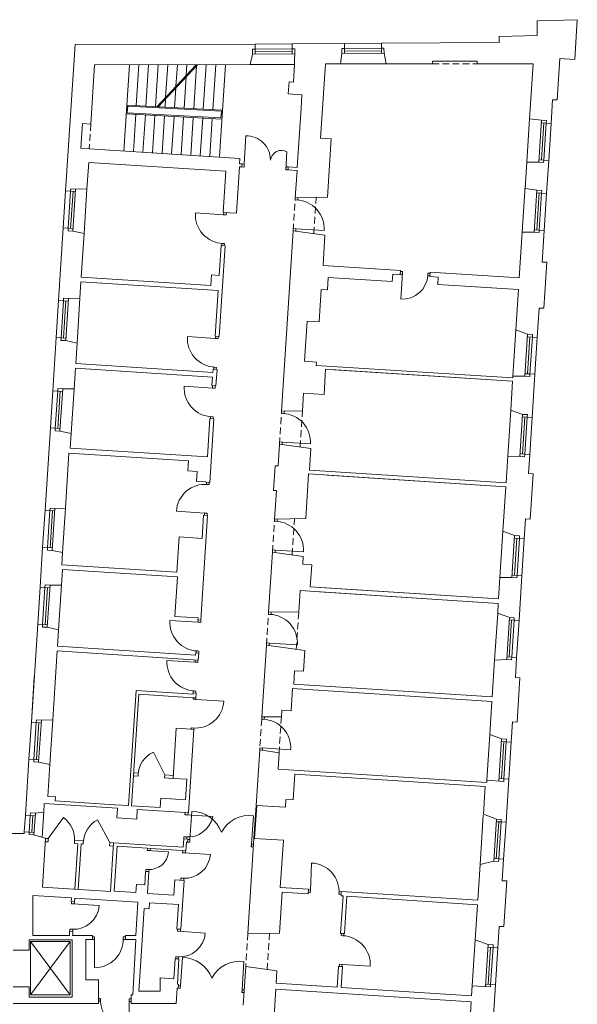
# Model space of a CAD drawing. Header units: centimetres. Extents: x 695802 to 711011, y 25963 to 44188.
# Tile 104 of 157: x 710788 to 710872, y 36090 to 36239. Entities that reach past the tile are written whole.
import ezdxf

# ---------------------------------------------------------------- set-up
doc = ezdxf.new("R2010")
doc.units = ezdxf.units.CM
doc.linetypes.add('DASHED', pattern=[19.05, 12.7, -6.35])
for name, color, linetype, lineweight in [('Drzwi i okna', 51, 'Continuous', 9), ('Przekrojowa', 253, 'Continuous', 25), ('Ramka', 255, 'Continuous', 9), ('Widokowa', 140, 'Continuous', 9)]:
    doc.layers.add(name, color=color, linetype=linetype, lineweight=lineweight)

# ---------------------------------------------------------------- blocks, each defined once
blk = doc.blocks.new('zw$2918')
at = {"layer": 'Drzwi i okna', "color": 0, "lineweight": 0}
for p, q in [((3569.7, -430.1), (3574.6, -344.7)), ((3695.7, -447.3), (3698.8, -392.9)), ((3569.1, -439.1), (3562.6, -438.7)), ((3569.7, -430.1), (3563.1, -429.7)), ((3569.7, -430.1), (3569.1, -439.1)), ((3696.2, -438.3), (3695.7, -447.3)), ((3696.2, -438.3), (3702.8, -438.7)), ((3695.7, -447.3), (3702.3, -447.7)), ((3723.9, -538.3), (3724.4, -531.7)), ((3731.9, -538.8), (3732.4, -531.6)), ((3732.9, -538.9), (3723.9, -538.3)), ((3731.9, -538.8), (3731.9, -538.8)), ((3507.5, -583.5), (3422.1, -578)), ((3506.5, -583.4), (3515.4, -584)), ((3507.9, -576.5), (3507.5, -583.5)), ((3515.4, -584), (3515.9, -576.8)), ((3718.3, -625), (3717.9, -631.5)), ((3727.3, -625.6), (3718.3, -625)), ((3725.9, -632.7), (3726.3, -625.6)), ((3726.3, -625.6), (3811.7, -631)), ((3500.9, -670.1), (3509.9, -670.7)), ((3501.9, -670.2), (3501.5, -676.2)), ((3509.9, -670.7), (3509.5, -676.4)), ((4042.2, -762.9), (4048.6, -763.3)), ((4049.1, -755.3), (4042.6, -754.9)), ((4048.9, -758.8), (4044, -838.7)), ((4048.6, -764.3), (4049.1, -755.3)), ((4125.3, -769), (4125.9, -760)), ((4125.4, -768), (4132, -768.4)), ((4125.9, -760), (4132.5, -760.4)), ((3483.3, -957.6), (3398, -952.1)), ((3483.8, -950.6), (3483.3, -957.6)), ((3491.3, -958.1), (3491.8, -950.9)), ((3482.3, -957.6), (3491.3, -958.1)), ((3476.7, -1044.3), (3485.7, -1044.9)), ((3477.7, -1044.3), (3477.3, -1050.3)), ((3485.7, -1044.9), (3485.3, -1050.6)), ((3473.5, -1107.4), (3388.1, -1101.9)), ((3473.9, -1100.4), (3473.5, -1107.4)), ((3481.4, -1107.9), (3481.9, -1100.7)), ((3472.5, -1107.3), (3481.4, -1107.9)), ((3682.3, -1184), (3682.7, -1177.4)), ((3691.2, -1184.6), (3682.3, -1184)), ((3690.2, -1184.5), (3690.7, -1177.3)), ((3690.2, -1184.5), (3690.2, -1184.5)), ((3466.9, -1194), (3475.9, -1194.6)), ((3467.9, -1194.1), (3467.5, -1200.1)), ((3475.9, -1194.6), (3475.5, -1200.3)), ((3676.7, -1270.7), (3676.3, -1277.2)), ((3685.7, -1271.3), (3676.7, -1270.7)), ((3684.2, -1278.3), (3684.7, -1271.2)), ((3684.7, -1271.2), (3770, -1276.7)), ((3454.2, -1398.8), (3463.2, -1399.3)), ((3455.2, -1398.8), (3455.6, -1392.8)), ((3463.2, -1399.3), (3463.6, -1393.3)), ((3449.9, -1485.6), (3364.5, -1480.3)), ((3448.9, -1485.5), (3457.8, -1486.1)), ((3449.4, -1492.6), (3449.9, -1485.6)), ((3457.8, -1486.1), (3457.4, -1493.1)), ((3661.2, -1510.3), (3661.7, -1503.7)), ((3670.2, -1510.9), (3661.2, -1510.3)), ((3669.2, -1510.8), (3669.6, -1504.2)), ((3669.2, -1510.8), (3669.2, -1510.8)), ((3669.6, -1504.2), (3669.6, -1504.2)), ((3655.6, -1597), (3655.2, -1603.5)), ((3664.6, -1597.6), (3655.6, -1597)), ((3663.2, -1604), (3663.6, -1597.5)), ((3663.6, -1597.5), (3748.9, -1603)), ((3642.9, -1791.7), (3643.5, -1785.1)), ((3650.9, -1792.2), (3651.4, -1785)), ((3651.3, -1785.6), (3651.3, -1785.6)), ((3430.1, -1816), (3344.8, -1810.6)), ((3429.1, -1816), (3438.1, -1816.6)), ((3430.5, -1809), (3430.1, -1816)), ((3438.1, -1816.6), (3438.5, -1809.5)), ((3651.9, -1792.3), (3642.9, -1791.7)), ((3650.9, -1792.2), (3650.9, -1792.2)), ((3423.5, -1902.7), (3432.5, -1903.3)), ((3424.5, -1902.8), (3424.1, -1908.8)), ((3432.5, -1903.3), (3432.1, -1909.3)), ((3637.4, -1878.4), (3637, -1884.9)), ((3646.4, -1879), (3637.4, -1878.4)), ((3644.9, -1886), (3645.4, -1879)), ((3645.4, -1879), (3730.7, -1884.4)), ((3421.3, -1936.7), (3336, -1931.2)), ((3421.8, -1929.7), (3421.3, -1936.7)), ((3429.3, -1937.3), (3429.7, -1930.2)), ((3420.3, -1936.7), (3429.3, -1937.3)), ((3414.7, -2023.4), (3423.7, -2024)), ((3415.7, -2023.5), (3415.3, -2029.5)), ((3423.7, -2024), (3423.3, -2030)), ((3415.1, -2048.8), (3415.3, -2044.5)), ((3424, -2049.4), (3415.1, -2048.8)), ((3423.3, -2045.1), (3423, -2049.3)), ((3423, -2049.3), (3508.4, -2054.9)), ((3622.6, -2109.1), (3623, -2102.5)), ((3631.6, -2109.6), (3622.6, -2109.1)), ((3630.6, -2109.6), (3631, -2103)), ((3630.6, -2109.6), (3630.6, -2109.5)), ((3631, -2103), (3631, -2103)), ((3409.4, -2135.5), (3409.1, -2139.3)), ((3418.4, -2136.1), (3409.4, -2135.5)), ((3417.4, -2136), (3417.1, -2139.9)), ((3617, -2195.8), (3616.6, -2202.3)), ((3626, -2196.4), (3617, -2195.8)), ((3624.6, -2202.8), (3625, -2196.3)), ((3625, -2196.3), (3710.3, -2201.8)), ((3390.5, -2398.4), (3390.9, -2391.8)), ((3399.6, -2399), (3390.6, -2398.4)), ((3395, -2398.7), (3474.8, -2403.8)), ((3399.5, -2399), (3399.9, -2392.4)), ((3405.2, -2473.6), (3411.2, -2388.3)), ((3591.8, -2486.9), (3598, -2401.6)), ((3387.1, -2464.9), (3386.7, -2471.4)), ((3396.1, -2465.5), (3387.1, -2464.9)), ((3395.7, -2472), (3396.1, -2465.5)), ((3276.3, -2506.3), (3276.7, -2499.7)), ((3285.3, -2506.8), (3285.7, -2500.3)), ((3404.7, -2481.6), (3398.2, -2481.2)), ((3398.7, -2473.2), (3405.2, -2473.6)), ((3405.3, -2472.6), (3404.7, -2481.6)), ((3591.8, -2485.9), (3591.2, -2494.9)), ((3591.2, -2494.9), (3597.7, -2495.4)), ((3598.2, -2487.4), (3591.8, -2486.9)), ((3285.3, -2506.8), (3276.3, -2506.3)), ((3276.3, -2506.3), (3340.7, -2510.4)), ((3383.1, -2513.1), (3383.5, -2506.6)), ((3392.1, -2513.7), (3383.2, -2513.2)), ((3387.6, -2513.4), (3467.4, -2518.6)), ((3392.1, -2513.7), (3392.5, -2507.1)), ((3769.9, -2629.7), (3773.5, -2544.3)), ((3272.7, -2563.1), (3272.2, -2569.5)), ((3281.6, -2563.6), (3272.7, -2563.1)), ((3281.2, -2570.1), (3281.6, -2563.6)), ((3378.2, -2589.9), (3377.7, -2596.4)), ((3387.1, -2590.5), (3378.2, -2589.9)), ((3386.7, -2597), (3387.1, -2590.5)), ((3769.7, -2634.2), (3763.1, -2633.9)), ((3770.1, -2626.3), (3763.5, -2625.9)), ((3770.2, -2625.3), (3769.7, -2634.2)), ((3857, -2629.9), (3856.5, -2638.9)), ((3856.5, -2638.9), (3863, -2639.3)), ((3863.4, -2631.3), (3856.9, -2630.9)), ((3046.8, -2667.4), (3047.3, -2660.8)), ((3055.9, -2667.9), (3046.9, -2667.4)), ((3051.3, -2667.7), (3131.2, -2672.8)), ((3055.8, -2667.9), (3056.2, -2661.4)), ((3041.9, -2744.1), (3041.5, -2750.6)), ((3050.9, -2744.7), (3041.9, -2744.1)), ((3050.5, -2751.2), (3050.9, -2744.7)), ((3116.9, -2767.6), (3110.4, -2767.5)), ((3116.9, -2776.6), (3116.9, -2767.6)), ((3203.8, -2776.7), (3203.8, -2767.7)), ((3203.8, -2767.7), (3210.4, -2767.7)), ((3367.7, -2750.6), (3368.1, -2744.1)), ((3376.7, -2751.2), (3367.7, -2750.6)), ((3372.2, -2750.9), (3452, -2756.1)), ((3376.7, -2751.2), (3377.1, -2744.6)), ((3863.3, -2763.9), (3863.8, -2757.2)), ((3872.3, -2764.5), (3863.3, -2763.9)), ((3871.3, -2764.4), (3871.7, -2757.7)), ((3110.4, -2775.5), (3116.9, -2775.6)), ((3116.9, -2775.6), (3116.7, -2861.1)), ((3203.8, -2775.7), (3210.4, -2775.7)), ((3362.7, -2827.4), (3362.3, -2833.9)), ((3371.7, -2828), (3362.7, -2827.4)), ((3371.3, -2834.5), (3371.7, -2828)), ((3376.8, -2915.7), (3382.7, -2830.4)), ((3563.4, -2927.7), (3569, -2842.4)), ((3857.8, -2850.7), (3857.4, -2857.1)), ((3866.8, -2851.2), (3857.8, -2850.7)), ((3865.3, -2857.6), (3865.7, -2851.2)), ((3865.7, -2851.2), (3951.1, -2856.6)), ((3370.2, -2915.3), (3376.7, -2915.7)), ((3376.8, -2914.7), (3376.2, -2923.6)), ((3376.2, -2923.6), (3369.7, -2923.2)), ((3563.4, -2926.7), (3562.8, -2935.7)), ((3562.8, -2935.7), (3569.3, -2936.1)), ((3569.9, -2928.2), (3563.4, -2927.7)), ((3134.3, -2954.4), (3128.8, -2954.3)), ((3134.2, -2962.4), (3128.8, -2962.3)), ((3134.2, -2963.4), (3134.3, -2954.4)), ((3221.2, -2959.2), (3220.4, -3044.7)), ((3221.1, -2964.2), (3221.2, -2955.2)), ((3221.2, -2955.2), (3227.9, -2955.2)), ((3227.4, -2963.2), (3221.2, -2963.2))]:
    blk.add_line(p, q, dxfattribs=at)
at = {"layer": 'Drzwi i okna', "color": 0, "lineweight": 0, "ltscale": 1.6}
for p, q in [((3329.2, -2277.6), (3294.8, -2209.1)), ((2976.8, -2470.3), (3022.7, -2406.9)), ((3163, -2482.3), (3125.6, -2413.6))]:
    blk.add_line(p, q, dxfattribs=at)
for centre, radius, start, end in [((3576.9, -416.8), 72.1, 359.2141, 91.852), ((3682.4, -422.3), 33.7, 60.7354, 172.2871), ((3725.1, -625.3), 86.7, 356.2036, 87.8142), ((3508.7, -583.7), 86.7, 176.193, 267.8036), ((3484.5, -957.9), 86.7, 176.193, 267.8036), ((3474.7, -1107.6), 86.7, 176.193, 267.8036), ((3683.4, -1271), 86.7, 356.2036, 87.8142), ((3451.1, -1485.5), 86.7, 84.979, 176.5896), ((3662.4, -1597.3), 86.7, 356.2036, 87.8142), ((3431.3, -1816.3), 86.7, 176.193, 267.8036), ((3644.1, -1878.7), 86.7, 356.2036, 87.8142), ((3422.5, -1937), 86.7, 176.193, 267.8036), ((3421.8, -2049.4), 86.7, 264.7676, 356.3783), ((3623.8, -2196), 86.7, 356.2036, 87.8142), ((3326.4, -2279.7), 77.4, 114.1138, 177.9529), ((2975.9, -2472.7), 80.7, 354.5264, 54.6033), ((3399, -2388.1), 77.4, 264.5446, 348.3084), ((3410.9, -2483.8), 95.4, 20.051, 89.8558), ((3584.7, -2496.1), 95.4, 81.999, 151.8038), ((3163.5, -2484.8), 80.7, 117.9982, 178.0752), ((3283.1, -2505.9), 57.8, 264.0905, 355.5263), ((3770.1, -2631), 86.7, 356.1135, 87.7241), ((3864.5, -2850.9), 86.7, 356.2036, 87.8142), ((3117.1, -2774.3), 86.7, 269.771, 1.3816), ((3382.5, -2925.8), 95.4, 20.4286, 90.2334), ((3556.3, -2937), 95.4, 82.3767, 152.1814), ((3221, -2957.9), 86.7, 177.9873, 269.5979)]:
    blk.add_arc(centre, radius, start, end, dxfattribs=at)
at = {"layer": 'Drzwi i okna', "color": 0, "lineweight": 0}
for centre, radius, start, end in [((3505.8, -661.7), 78.2, 84.6681, 87.9667), ((4047.9, -761), 77.8, 267.1102, 356.4843), ((4126.8, -764.7), 78.2, 174.843, 178.1416), ((3481.7, -1035.8), 78.2, 84.6681, 87.9667), ((3471.9, -1185.6), 78.2, 84.6681, 87.9667), ((3458.1, -1407.8), 78.2, 264.816, 268.1145), ((3428.5, -1894.2), 78.2, 84.6681, 87.9667), ((3419.7, -2014.9), 78.2, 84.6681, 87.9667), ((3414.5, -2127.1), 78.2, 84.6046, 87.9032), ((3482.9, -2482.5), 78.2, 174.3635, 177.6621), ((3513.6, -2484.6), 78.2, 354.1927, 357.4913), ((3389.8, -2512.7), 77.8, 266.3349, 355.7089), ((3283.2, -2485.4), 78.2, 264.6739, 267.9724), ((3388.7, -2512.3), 78.2, 264.6779, 267.9764), ((3778.7, -2630.1), 78.2, 355.2588, 358.5574), ((3053.6, -2667), 77.8, 266.3349, 355.7089), ((3052.5, -2666.5), 78.2, 264.6779, 267.9764), ((3195, -2772.3), 78.2, 178.2461, 181.5447), ((3374.4, -2750.2), 77.8, 266.3349, 355.7089), ((3373.3, -2749.8), 78.2, 264.6779, 267.9764), ((3454.5, -2924), 78.2, 174.7412, 178.0397), ((3485.2, -2926), 78.2, 354.5703, 357.8689), ((3143.1, -2959), 78.2, 357.8242, 1.1228)]:
    blk.add_arc(centre, radius, start, end, dxfattribs=at)
at = {"layer": 'Przekrojowa', "color": 0, "lineweight": 0, "ltscale": 1.6}
for p, q in [((4577.8, 6.7), (4456.8, 3.7)), ((4456.8, 3.7), (4456.8, -41.3)), ((4570.1, -113.3), (4577.8, 6.7)), ((4456.8, -41.3), (4340.8, -44.1)), ((4340.8, -44.1), (4340.8, -62.1)), ((3029.2, -511.4), (3057.8, -68.3)), ((3057.8, -68.3), (3602.8, -67.7)), ((3872.8, -65.6), (3714.8, -66.8)), ((4340.8, -62.1), (3984.8, -64.7)), ((3587.4, -129.3), (3595.3, -97.5)), ((3861.6, -127.2), (3865.2, -95.4)), ((3999.3, -127.1), (3993.3, -94.3)), ((4139.3, -118.9), (4274.3, -118.8)), ((4139.3, -127), (4139.3, -118.9)), ((4274.3, -126.9), (4274.3, -118.8)), ((4517.1, -236.2), (4525.2, -110.4)), ((4525.2, -110.4), (4570.1, -113.3)), ((3105.4, -308.9), (3116.9, -130)), ((3116.9, -130), (3587.4, -129.3)), ((3718.4, -181.8), (3721.8, -129.5)), ((3801.1, -351.3), (3815.6, -127.2)), ((3815.6, -127.2), (3861.6, -127.2)), ((4139.3, -127), (3999.3, -127.1)), ((4443.9, -126.8), (4274.3, -126.9)), ((4433.2, -292.7), (4443.9, -126.8)), ((3703, -217.9), (3705.4, -181)), ((3718.4, -181.8), (3705.4, -181)), ((3716, -218.7), (3703, -217.9)), ((3744.4, -220.6), (3716, -218.7)), ((3744.4, -220.6), (3741.8, -260.9)), ((4498.5, -307.1), (4503.1, -235.3)), ((4503.1, -235.3), (4517.1, -236.2)), ((3741.8, -260.9), (3730.3, -440.5)), ((4433.2, -292.7), (4469.3, -297.5)), ((3080.4, -307.2), (3075.6, -382.1)), ((3105.4, -308.9), (3080.4, -307.2)), ((3833.1, -353.4), (3801.1, -351.3)), ((3821.6, -530.6), (3833.1, -353.4)), ((3100.5, -383.7), (3075.6, -382.1)), ((3556.6, -413.2), (3100.5, -383.7)), ((3555.6, -429.2), (3556.6, -413.2)), ((3099, -424.8), (3093.8, -504.8)), ((3514.1, -451.6), (3099, -424.8)), ((3555, -438.2), (3546, -578.9)), ((3555, -438.2), (3562.6, -438.7)), ((3555.6, -429.2), (3563.1, -429.7)), ((3562.6, -438.7), (3563.1, -429.7)), ((3702.3, -447.7), (3702.8, -438.7)), ((3730.3, -440.5), (3702.8, -438.7)), ((4424.8, -424.2), (4419.6, -504.3)), ((4424.8, -424), (4461.1, -424.7)), ((4484.8, -518.7), (4491.3, -418.9)), ((3506, -576.3), (3514.1, -451.6)), ((3729.7, -449.5), (3702.3, -447.7)), ((3724.4, -531.7), (3729.7, -449.5)), ((3093.8, -504.8), (3059.4, -505.5)), ((4419.6, -504.3), (4455.6, -509)), ((3724.4, -531.7), (3821.6, -530.6)), ((3506, -576.3), (3546, -578.9)), ((3022, -623.1), (3007.9, -842.7)), ((3085.1, -640), (3051.2, -632.8)), ((3076.5, -772.1), (3085.1, -640)), ((3682.7, -1177.4), (3717.9, -631.5)), ((3717.9, -631.5), (3814.2, -645.2)), ((3808.4, -736.6), (3814.2, -645.2)), ((4411.1, -635.7), (4402.1, -774.6)), ((4411.1, -635.5), (4447.4, -636.3)), ((4477.6, -630.5), (4471.4, -726.3)), ((3493.7, -766.9), (3499.6, -676.1)), ((3511.6, -676.9), (3493.9, -951.3)), ((3499.6, -676.1), (3511.6, -676.9)), ((4042.9, -751.6), (3808.4, -736.6)), ((4471.4, -726.3), (4485.4, -727.2)), ((4485.4, -727.2), (4476.4, -866.3)), ((3468.7, -797.4), (3076.5, -772.1)), ((3468.7, -797.4), (3470.8, -765.5)), ((3470.8, -765.5), (3493.7, -766.9)), ((3824.1, -772.7), (3821.6, -810.6)), ((3824.1, -772.7), (4017.7, -785.1)), ((4019.1, -763.1), (4017.7, -785.1)), ((4042, -764.6), (4019.1, -763.1)), ((4042, -764.6), (4042.9, -751.6)), ((4131.9, -770.3), (4132.7, -757.4)), ((4156.8, -771.9), (4131.9, -770.3)), ((4156.8, -771.9), (4131.9, -770.3)), ((4402.1, -774.6), (4132.7, -757.4)), ((4156.8, -771.9), (4155.4, -793.9)), ((3075.6, -786), (3072.4, -836.1)), ((3490.8, -812.8), (3075.6, -786)), ((4155.4, -793.9), (4399.9, -809.5)), ((3481.9, -950.6), (3490.8, -812.8)), ((3802.7, -809.4), (3796.4, -907.2)), ((3821.6, -810.6), (3802.7, -809.4)), ((4392, -931.6), (4399.9, -809.5)), ((3072.4, -836.1), (3038.1, -836.8)), ((4456.7, -954.2), (4462.5, -865.4)), ((4462.5, -865.4), (4476.4, -866.3)), ((3760.4, -904.9), (3752.6, -1026.6)), ((3796.4, -907.2), (3760.4, -904.9)), ((3481.9, -950.6), (3493.9, -951.3)), ((4392, -931.6), (4427.5, -944.6)), ((3000.7, -954.5), (2990.2, -1116.1)), ((3063.7, -971.3), (3029.9, -964.1)), ((3063.7, -971.3), (3059.7, -1033.5)), ((3474.8, -1060.3), (3059.7, -1033.5)), ((3788.5, -1028.9), (3752.6, -1026.6)), ((3788.5, -1028.9), (3787.9, -1038.9)), ((3787.9, -1038.9), (4382.6, -1077)), ((3058.8, -1047.5), (3054.8, -1109.5)), ((3473.9, -1074.3), (3058.8, -1047.5)), ((3475.5, -1050.3), (3474.8, -1060.3)), ((3475.5, -1050.3), (3487.4, -1051.1)), ((3487.4, -1051.1), (3484.2, -1101)), ((3811.2, -1127.4), (3816.2, -1050.6)), ((3816.2, -1050.6), (4382, -1087.1)), ((3816.2, -1050.6), (4382, -1087.1)), ((3841.1, -1052.2), (4382, -1087.1)), ((3841.1, -1052.2), (4382, -1087.1)), ((4382.6, -1077), (4383, -1071.3)), ((4383, -1071.1), (4419.3, -1071.8)), ((4441.1, -1196.7), (4449.5, -1066)), ((3472.2, -1100.2), (3473.9, -1074.3)), ((3472.2, -1100.2), (3484.2, -1101)), ((4376.4, -1174.1), (4382, -1087.1)), ((3054.8, -1109.5), (3020.4, -1110.3)), ((3749.3, -1123.4), (3745.9, -1176.6)), ((3749.3, -1123.4), (3811.2, -1127.4)), ((3682.7, -1177.4), (3745.9, -1176.6)), ((4376.4, -1174.1), (4411.9, -1187.1)), ((3465.8, -1200), (3458.3, -1315.8)), ((3477.8, -1200.8), (3465.4, -1393.4)), ((3465.8, -1200), (3477.8, -1200.8)), ((2983, -1227.9), (2966.9, -1477.4)), ((3046.1, -1244.7), (3012.2, -1237.6)), ((3046.1, -1244.7), (3043.2, -1289)), ((3676.3, -1277.2), (3672, -1343)), ((3676.3, -1277.2), (3771.6, -1290.7)), ((3028.5, -1470.8), (3039.3, -1304.8)), ((3401.4, -1328.2), (3039.3, -1304.8)), ((3458.3, -1315.8), (3043.2, -1289)), ((3771.6, -1290.7), (3767.4, -1356)), ((4430.1, -1366.4), (4433.9, -1308.5)), ((3401.4, -1328.2), (3399.5, -1358.1)), ((4367.4, -1313.8), (4362.2, -1394.4)), ((4367.4, -1313.6), (4403.7, -1314.3)), ((3427.4, -1359.9), (3399.5, -1358.1)), ((3427.4, -1359.9), (3425.5, -1389.8)), ((3658.2, -1417.3), (3663, -1342.5)), ((3672, -1343), (3663, -1342.5)), ((3764.6, -1367.5), (3755.9, -1502.6)), ((3764.6, -1367.5), (4361.4, -1406)), ((3767.4, -1356), (4362.2, -1394.4)), ((4430.1, -1366.4), (4444.1, -1367.3)), ((4444.1, -1367.3), (4435.3, -1504.5)), ((3453.4, -1391.6), (3425.5, -1389.8)), ((3453.4, -1392.6), (3453.4, -1391.6)), ((3453.4, -1392.6), (3465.4, -1393.4)), ((3820.5, -1371.1), (4361.4, -1406)), ((3667.2, -1417.9), (3658.2, -1417.3)), ((3661.7, -1503.7), (3667.2, -1417.9)), ((4352.7, -1540.8), (4361.4, -1406)), ((3028.5, -1470.8), (2997.1, -1471.5)), ((3458.9, -1493.2), (3438.5, -1809.5)), ((3446.9, -1492.4), (3442.4, -1562.3)), ((3446.9, -1492.4), (3458.9, -1493.2)), ((3661.7, -1503.7), (3755.9, -1502.6)), ((4417.4, -1563.4), (4421.3, -1503.6)), ((4421.3, -1503.6), (4435.3, -1504.5)), ((4352.7, -1540.8), (4388.2, -1553.8)), ((3372.6, -1557.8), (3365.7, -1664.6)), ((3442.4, -1562.3), (3372.6, -1557.8)), ((2959.7, -1589.1), (2951.9, -1709.9)), ((3019.8, -1605.3), (2988.9, -1598.8)), ((3019.8, -1605.3), (3017.4, -1642.1)), ((3643.5, -1785.1), (3655.2, -1603.5)), ((3655.2, -1603.5), (3748.6, -1616.7)), ((3748.6, -1616.7), (3747, -1640.5)), ((3016.5, -1703.3), (3019.5, -1656.2)), ((3365.7, -1664.6), (3017.4, -1642.1)), ((3367.8, -1678.7), (3019.5, -1656.2)), ((3774, -1642.2), (3747, -1640.5)), ((3774, -1642.2), (3769.7, -1708.5)), ((3360.1, -1798.2), (3367.8, -1678.7)), ((4343.7, -1680.4), (4339.5, -1745.3)), ((4343.7, -1680.3), (4380, -1681)), ((4401.5, -1809.9), (4410.2, -1675.2)), ((3016.5, -1703.3), (2982.1, -1704)), ((3738.9, -1720.1), (3734.8, -1784)), ((3738.9, -1720.1), (4338.6, -1758.9)), ((3769.7, -1708.5), (4339.5, -1745.3)), ((3769.7, -1708.5), (4339.5, -1745.3)), ((3797.8, -1723.9), (4338.6, -1758.9)), ((3798.6, -1710.4), (4339.5, -1745.3)), ((3798.6, -1710.4), (4339.5, -1745.3)), ((3643.4, -1785.1), (3734.8, -1784)), ((4338.6, -1758.9), (4336.8, -1788.2)), ((3429.9, -1802.7), (3360.1, -1798.2)), ((3429.5, -1809), (3429.9, -1802.7)), ((3429.5, -1809), (3438.5, -1809.5)), ((4336.8, -1788.2), (4372.3, -1801.2)), ((2944.7, -1821.6), (2925.6, -2118)), ((3007.7, -1838.5), (2973.9, -1831.3)), ((3007.7, -1838.5), (3004.5, -1888.8)), ((3003.6, -1902.7), (2997.4, -1998.2)), ((3003.6, -1902.7), (3430.7, -1930.3)), ((3004.5, -1888.8), (3422.6, -1915.7)), ((3623, -2102.5), (3637, -1884.9)), ((3637, -1884.9), (3753.3, -1901.4)), ((3753.3, -1901.4), (3749.2, -1964.3)), ((3422.6, -1915.7), (3423.1, -1908.8)), ((3423.1, -1908.8), (3432.1, -1909.3)), ((3432.1, -1909.3), (3430.7, -1930.3)), ((4320.4, -2041.7), (4327.5, -1931.1)), ((4327.5, -1931.1), (4364.1, -1928.5)), ((4378.8, -1929.5), (4364.1, -1928.5)), ((4390.3, -1983.6), (4394.2, -1922.7)), ((3722.3, -1962.5), (3719.6, -2002.9)), ((3749.2, -1964.3), (3722.3, -1962.5)), ((2934.4, -1981.3), (2925.6, -2118)), ((4390.3, -1983.6), (4404.3, -1984.5)), ((4404.3, -1984.5), (4395.6, -2118.6)), ((2997.4, -1998.2), (2990.1, -2111.4)), ((3242.4, -2022.4), (3219.9, -2370.6)), ((3415, -2033.5), (3242.4, -2022.4)), ((3715.8, -2016.3), (3711.4, -2084.1)), ((3715.8, -2016.3), (4319.5, -2055.2)), ((3719.6, -2002.9), (4320.4, -2041.7)), ((3250.6, -2033.9), (3228.7, -2371.2)), ((3414.3, -2044.5), (3250.6, -2033.9)), ((3414.3, -2044.5), (3423.3, -2045.1)), ((3415.2, -2029.5), (3415, -2033.5)), ((3415.2, -2029.5), (3424.3, -2030.1)), ((3424.3, -2030.1), (3423.3, -2045.1)), ((3683.4, -2082.3), (3682.2, -2101.8)), ((3683.4, -2082.3), (3711.4, -2084.1)), ((4313, -2155.9), (4319.5, -2055.2)), ((2990.1, -2111.4), (2955.8, -2112.2)), ((3623, -2102.5), (3682.2, -2101.8)), ((3364.3, -2136.4), (3354.5, -2288.2)), ((3408.1, -2139.3), (3364.3, -2136.4)), ((3417.1, -2139.9), (3400.8, -2392.4)), ((3408.1, -2139.3), (3417.2, -2139.9)), ((4377.7, -2178.6), (4381.7, -2117.7)), ((4381.7, -2117.7), (4395.6, -2118.6)), ((4313, -2155.9), (4348.5, -2168.9)), ((3605.8, -2369.9), (3616.6, -2202.3)), ((3616.6, -2202.3), (3675.2, -2210.6)), ((2918.4, -2229.8), (2907.4, -2399.4)), ((3675.2, -2210.6), (3672, -2260)), ((2981.4, -2246.6), (2947.6, -2239.5)), ((2981.4, -2246.6), (2975.2, -2342.8)), ((3672, -2260), (4303.7, -2300.7)), ((3354.5, -2288.2), (3396.2, -2290.9)), ((3392.2, -2352.8), (3396.2, -2290.9)), ((3718.1, -2353.1), (3723.1, -2275.3)), ((3723.1, -2275.3), (4298.9, -2312.4)), ((4362.1, -2421.1), (4370.5, -2290.4)), ((4298.9, -2312.4), (4293.5, -2397)), ((4304.1, -2293.9), (4303.7, -2300.7)), ((2998.2, -2344.3), (2975.2, -2342.8)), ((2998.2, -2344.3), (2997.4, -2356.3)), ((3317.6, -2348), (3315.7, -2376.8)), ((3317.6, -2348), (3392.2, -2352.8)), ((3694.6, -2375.6), (3696.1, -2351.7)), ((3696.1, -2351.7), (3718.1, -2353.1)), ((2964.8, -2364.3), (2963.1, -2390.5)), ((3186.3, -2378.6), (2964.8, -2364.3)), ((3177.2, -2367.9), (2997.4, -2356.3)), ((3177.2, -2367.9), (3219.9, -2370.6)), ((3186.3, -2378.6), (3184.4, -2407.5)), ((3315.7, -2376.8), (3228.7, -2371.2)), ((3246.1, -2382.5), (3244.3, -2411.4)), ((3391.8, -2391.9), (3246.1, -2382.5)), ((3605.8, -2369.9), (3694.6, -2375.6)), ((2963.1, -2390.5), (2937.6, -2393.6)), ((3244.3, -2411.4), (3184.4, -2407.5)), ((3400.8, -2392.4), (3391.8, -2391.9)), ((4293.5, -2397), (4332.9, -2411.4)), ((2903.8, -2455.3), (2838.2, -2455.3)), ((2904.2, -2449.8), (2903.8, -2455.3)), ((2968.8, -2468.8), (2932.2, -2459.4)), ((2968.8, -2468.8), (2959.2, -2617.5)), ((3386.7, -2471.4), (3385.1, -2496.6)), ((3386.7, -2471.4), (3398.8, -2472.2)), ((3580.8, -2757.1), (3599.3, -2469.7)), ((3599.3, -2469.7), (3688.2, -2475.4)), ((3174.5, -2483.1), (3165, -2630.7)), ((3270.3, -2489.2), (3174.5, -2483.1)), ((3184.9, -2493.7), (3176.2, -2629.5)), ((3275.7, -2499.6), (3184.9, -2493.7)), ((3270.3, -2489.2), (3385.1, -2496.6)), ((3285.7, -2500.3), (3275.7, -2499.6)), ((3381.5, -2506.4), (3285.7, -2500.3)), ((3393.4, -2507.2), (3395.1, -2481)), ((3395.1, -2481), (3398.2, -2481.2)), ((3398.2, -2481.2), (3398.8, -2472.2)), ((3688.2, -2475.4), (3678.9, -2618.1)), ((3381.5, -2506.4), (3393.4, -2507.2)), ((4283.7, -2548.6), (4276.7, -2656.7)), ((4283.7, -2548.6), (4324.7, -2538.7)), ((4339.5, -2539.7), (4324.7, -2538.7)), ((4354.9, -2532.9), (4350.7, -2597.7)), ((3271.2, -2569.5), (3268.6, -2610.4)), ((3281.2, -2570.1), (3271.2, -2569.5)), ((3281.2, -2570.1), (3277, -2636)), ((3165, -2630.7), (2959.2, -2617.5)), ((3243.6, -2608.8), (3242, -2633.7)), ((3268.6, -2610.4), (3243.6, -2608.8)), ((3359.8, -2595.2), (3356.8, -2641.1)), ((3359.8, -2595.2), (3387.6, -2597)), ((3387.6, -2597), (3378.1, -2744.7)), ((3678.9, -2618.1), (3763.8, -2623.6)), ((4350.7, -2597.7), (4364.7, -2598.6)), ((4364.7, -2598.6), (4355.8, -2736.8)), ((3046.9, -2649.8), (2930.1, -2642.2)), ((2930.1, -2642.2), (2930.1, -2763.2)), ((3046.3, -2660.7), (3046.9, -2649.8)), ((3056.2, -2661.4), (3056.8, -2650.4)), ((3247.5, -2662.7), (3056.8, -2650.4)), ((3242, -2633.7), (3176.2, -2629.5)), ((3356.8, -2641.1), (3277, -2636)), ((3676.1, -2756), (3684.1, -2632.1)), ((3684.1, -2632.1), (3762.9, -2637.2)), ((3762.9, -2637.2), (3763.8, -2623.6)), ((3868.7, -2644), (3861.4, -2757.1)), ((3862.8, -2643.6), (3863.6, -2630.1)), ((3862.8, -2643.6), (3868.7, -2644)), ((3863.6, -2630.1), (4276.7, -2656.7)), ((3880.7, -2644.8), (3873.4, -2757.9)), ((3880.7, -2644.8), (4275.8, -2670.3)), ((3056.2, -2661.4), (3046.3, -2660.7)), ((3241.8, -2763.5), (3247.5, -2662.7)), ((3283.1, -2664.4), (3281.9, -2682.4)), ((3370.9, -2670.1), (3283.1, -2664.4)), ((3370.9, -2670.1), (3366.3, -2743.9)), ((4269, -2776.7), (4275.8, -2670.3)), ((3267, -2681.4), (3255.7, -2856.1)), ((3281.9, -2682.4), (3267, -2681.4)), ((4337.6, -2800.8), (4341.8, -2735.9)), ((4341.8, -2735.9), (4355.8, -2736.8)), ((2930.1, -2763.2), (3040.5, -2763.2)), ((3040.5, -2763.2), (3040.8, -2758.7)), ((3040.8, -2758.7), (3041.2, -2750.4)), ((3051.2, -2751), (3041.2, -2750.4)), ((3050.5, -2763.5), (3050.7, -2759.3)), ((3090.8, -2763.5), (3050.5, -2763.5)), ((3050.7, -2759.3), (3051.2, -2751)), ((3110.4, -2763.5), (3090.8, -2763.5)), ((3110.4, -2775.5), (3110.4, -2763.5)), ((3241.8, -2763.5), (3210.4, -2763.5)), ((3210.4, -2775.5), (3210.4, -2763.5)), ((3366.3, -2743.9), (3378.1, -2744.7)), ((3580.8, -2757.1), (3676.1, -2756)), ((3861.4, -2757.1), (3873.4, -2757.9)), ((3048.6, -2777), (2918.9, -2777)), ((2918.9, -2777), (2918.9, -2808.1)), ((3048.6, -2949.8), (3048.6, -2777)), ((3090.8, -2897.5), (3090.8, -2775.5)), ((3110.4, -2775.5), (3090.8, -2775.5)), ((3241.8, -2775.5), (3210.4, -2775.5)), ((3232.4, -2943.5), (3241.8, -2775.5)), ((4269, -2776.7), (4308.4, -2791.1)), ((2918.9, -2808.1), (2870.9, -2808.1)), ((3250.8, -2931.7), (3255.7, -2856.1)), ((3360.5, -2833.8), (3356.7, -2894.6)), ((3360.5, -2833.8), (3356.7, -2894.6)), ((3360.5, -2833.8), (3372.3, -2834.5)), ((3372.3, -2834.5), (3367.4, -2911.1)), ((3574.4, -2856.9), (3566.8, -2974.4)), ((3574.4, -2856.9), (3668.7, -2870.3)), ((3854.9, -2857), (3850.9, -2919.8)), ((3854.9, -2857), (3866.9, -2857.7)), ((3866.9, -2857.7), (3862.9, -2920.6)), ((3668.7, -2870.3), (3666.3, -2907.9)), ((3128.8, -2897.5), (3090.8, -2897.5)), ((3128.8, -2947.5), (3128.8, -2897.5)), ((3315.6, -2931.7), (3315.6, -2892)), ((3356.7, -2894.6), (3315.6, -2892)), ((3367.4, -2911.1), (3370.5, -2911.3)), ((3369.7, -2923.2), (3370.5, -2911.3)), ((3666.3, -2907.9), (3850.9, -2919.8)), ((4258, -2946.1), (4260, -2915.8)), ((4322.1, -3041.3), (4330.4, -2912.5)), ((2918.9, -2919.1), (2870.9, -2919.1)), ((2918.9, -2919.1), (2918.9, -2949.8)), ((3128.8, -2943.5), (3128.8, -2969.1)), ((3227.4, -2943.5), (3227.4, -2969.1)), ((3227.4, -2943.5), (3232.4, -2943.5)), ((3315.6, -2931.7), (3250.8, -2931.7)), ((3366.6, -2923), (3363.6, -2969.1)), ((3366.6, -2923), (3369.7, -2923.2)), ((3366.6, -2923), (3369.7, -2923.2)), ((3656.5, -3058.7), (3665.1, -2925.5)), ((3665.1, -2925.5), (4256.9, -2963.7)), ((3862.9, -2920.6), (4258, -2946.1)), ((2870.9, -2969.1), (3128.8, -2969.1)), ((2918.9, -2949.8), (3048.6, -2949.8)), ((3227.4, -2969.1), (3363.6, -2969.1)), ((4253.5, -3017.2), (4256.9, -2963.7))]:
    blk.add_line(p, q, dxfattribs=at)
at = {"layer": 'Przekrojowa', "color": 0, "lineweight": 0}
for p, q in [((3595.2, -82.7), (3603, -82.6)), ((3595.3, -97.5), (3595.2, -82.7)), ((3603, -82.6), (3602.8, -67.7)), ((3602.8, -67.7), (3603, -82.6)), ((3714.9, -81.8), (3714.8, -66.8)), ((3714.8, -66.8), (3714.9, -81.8)), ((3722.7, -81.7), (3714.9, -81.8)), ((3721.8, -129.6), (3722.7, -81.7)), ((3865.2, -95.4), (3865.1, -80.6)), ((3865.1, -80.6), (3872.9, -80.6)), ((3872.9, -80.6), (3872.8, -65.6)), ((3872.8, -65.6), (3872.9, -80.6)), ((3984.9, -79.7), (3984.8, -64.7)), ((3984.8, -64.7), (3984.9, -79.7)), ((3992.7, -79.7), (3984.9, -79.7)), ((3992.8, -94.5), (3992.7, -79.7)), ((4469.3, -297.5), (4484.1, -298.4)), ((4484.1, -298.4), (4483.6, -306.2)), ((4483.6, -306.2), (4498.5, -307.1)), ((4498.5, -307.1), (4483.6, -306.2)), ((4461.1, -424.7), (4475.8, -425.7)), ((4475.8, -425.7), (4476.3, -417.9)), ((4476.3, -417.9), (4491.3, -418.9)), ((4491.3, -418.9), (4476.3, -417.9)), ((3044.7, -504.6), (3044.2, -512.3)), ((3059.4, -505.5), (3044.7, -504.6)), ((3044.2, -512.3), (3029.2, -511.4)), ((3029.2, -511.4), (3044.2, -512.3)), ((4455.6, -509), (4470.4, -510)), ((4470.4, -510), (4469.9, -517.7)), ((4469.9, -517.7), (4484.8, -518.7)), ((4484.8, -518.7), (4469.9, -517.7)), ((3037, -624.1), (3022, -623.1)), ((3022, -623.1), (3037, -624.1)), ((3036.5, -631.9), (3037, -624.1)), ((3051.2, -632.8), (3036.5, -631.9)), ((4447.4, -636.3), (4462.2, -637.3)), ((4462.2, -637.3), (4462.7, -629.5)), ((4462.7, -629.5), (4477.6, -630.5)), ((4477.6, -630.5), (4462.7, -629.5)), ((3022.8, -843.6), (3007.9, -842.7)), ((3007.9, -842.7), (3022.8, -843.6)), ((3023.3, -835.9), (3022.8, -843.6)), ((3038.1, -836.8), (3023.3, -835.9)), ((4427.5, -944.6), (4442.3, -945.5)), ((4442.3, -945.5), (4441.8, -953.3)), ((3015.6, -955.4), (3000.7, -954.5)), ((3000.7, -954.5), (3015.6, -955.4)), ((3015.1, -963.2), (3015.6, -955.4)), ((3029.9, -964.1), (3015.1, -963.2)), ((4441.8, -953.3), (4456.7, -954.2)), ((4456.7, -954.2), (4441.8, -953.3)), ((4419.3, -1071.8), (4434.1, -1072.8)), ((4434.1, -1072.8), (4434.6, -1065)), ((4434.6, -1065), (4449.5, -1066)), ((4449.5, -1066), (4434.6, -1065)), ((3005.2, -1117.1), (2990.2, -1116.1)), ((2990.2, -1116.1), (3005.2, -1117.1)), ((3005.7, -1109.3), (3005.2, -1117.1)), ((3020.4, -1110.3), (3005.7, -1109.3)), ((4411.9, -1187.1), (4426.7, -1188)), ((4426.7, -1188), (4426.2, -1195.8)), ((4426.2, -1195.8), (4441.1, -1196.7)), ((4441.1, -1196.7), (4426.2, -1195.8)), ((2997.9, -1228.8), (2983, -1227.9)), ((2983, -1227.9), (2997.9, -1228.8)), ((2997.4, -1236.6), (2997.9, -1228.8)), ((3012.2, -1237.6), (2997.4, -1236.6)), ((4418.4, -1315.3), (4418.9, -1307.5)), ((4418.9, -1307.5), (4433.9, -1308.5)), ((4433.9, -1308.5), (4418.9, -1307.5)), ((4403.7, -1314.3), (4418.4, -1315.3)), ((2981.8, -1478.3), (2966.9, -1477.4)), ((2966.9, -1477.4), (2981.8, -1478.3)), ((2982.3, -1470.6), (2981.8, -1478.3)), ((2997.1, -1471.5), (2982.3, -1470.6)), ((4388.2, -1553.8), (4403, -1554.7)), ((4403, -1554.7), (4402.5, -1562.5)), ((4402.5, -1562.5), (4417.4, -1563.4)), ((4417.4, -1563.4), (4402.5, -1562.5)), ((2974.6, -1590.1), (2959.7, -1589.1)), ((2959.7, -1589.1), (2974.6, -1590.1)), ((2974.1, -1597.8), (2974.6, -1590.1)), ((2988.9, -1598.8), (2974.1, -1597.8)), ((4380, -1681), (4394.8, -1682)), ((4394.8, -1682), (4395.3, -1674.2)), ((4395.3, -1674.2), (4410.2, -1675.2)), ((4410.2, -1675.2), (4395.3, -1674.2)), ((2966.8, -1710.8), (2951.9, -1709.9)), ((2951.9, -1709.9), (2966.8, -1710.8)), ((2967.3, -1703.1), (2966.8, -1710.8)), ((2982.1, -1704), (2967.3, -1703.1)), ((4372.3, -1801.2), (4387, -1802.2)), ((4387, -1802.2), (4386.5, -1810)), ((4386.5, -1810), (4401.5, -1810.9)), ((4401.5, -1810.9), (4386.5, -1810)), ((2959.6, -1822.6), (2944.7, -1821.6)), ((2944.7, -1821.6), (2959.6, -1822.6)), ((2959.1, -1830.4), (2959.6, -1822.6)), ((2973.9, -1831.3), (2959.1, -1830.4)), ((4378.8, -1929.5), (4379.3, -1921.7)), ((4379.3, -1921.7), (4394.2, -1922.7)), ((4394.2, -1922.7), (4379.3, -1921.7)), ((2941, -2111.2), (2940.5, -2119)), ((2955.8, -2112.2), (2941, -2111.2)), ((2940.5, -2119), (2925.6, -2118)), ((2925.6, -2118), (2940.5, -2119)), ((4348.5, -2168.9), (4363.3, -2169.9)), ((4363.3, -2169.9), (4362.8, -2177.6)), ((4362.8, -2177.6), (4377.7, -2178.6)), ((4377.7, -2178.6), (4362.8, -2177.6)), ((2933.3, -2230.8), (2918.4, -2229.8)), ((2918.4, -2229.8), (2933.3, -2230.8)), ((2932.8, -2238.5), (2933.3, -2230.8)), ((2947.6, -2239.5), (2932.8, -2238.5)), ((4355.1, -2297.2), (4355.6, -2289.4)), ((4355.6, -2289.4), (4370.5, -2290.4)), ((4370.5, -2290.4), (4355.6, -2289.4)), ((4304.1, -2293.9), (4355.1, -2297.2)), ((2922.4, -2400.4), (2907.4, -2399.4)), ((2907.4, -2399.4), (2922.4, -2400.4)), ((2922.9, -2392.7), (2922.4, -2400.4)), ((2937.6, -2393.6), (2922.9, -2392.7)), ((2937.6, -2393.6), (2922.9, -2392.7)), ((4332.9, -2411.4), (4347.7, -2412.4)), ((4347.7, -2412.4), (4347.2, -2420.1)), ((4347.2, -2420.1), (4362.1, -2421.1)), ((4362.1, -2421.1), (4347.2, -2420.1)), ((2919.1, -2450.8), (2904.2, -2449.8)), ((2904.2, -2449.8), (2919.1, -2450.8)), ((2918.6, -2458.5), (2919.1, -2450.8)), ((2933.4, -2459.5), (2918.6, -2458.5)), ((4339.5, -2539.7), (4340, -2531.9)), ((4340, -2531.9), (4354.9, -2532.9)), ((4354.9, -2532.9), (4340, -2531.9)), ((4308.4, -2791.1), (4323.2, -2792)), ((4323.2, -2792), (4322.7, -2799.8)), ((4322.7, -2799.8), (4337.6, -2800.8)), ((4337.6, -2800.8), (4322.7, -2799.8)), ((4260, -2915.8), (4315, -2919.3)), ((4315, -2919.3), (4315.5, -2911.6)), ((4315.5, -2911.6), (4330.4, -2912.5)), ((4330.4, -2912.5), (4315.5, -2911.6))]:
    blk.add_line(p, q, dxfattribs=at)
at = {"layer": 'Widokowa', "color": 0, "lineweight": 0, "ltscale": 1.6}
for p, q in [((3602.8, -67.7), (3714.8, -66.8)), ((3872.8, -65.6), (3984.8, -64.7)), ((3205.3, -390.5), (3222.1, -129.8)), ((3243.2, -253), (3251.2, -129.8)), ((3272.2, -254.6), (3280.2, -129.7)), ((3301.2, -256.2), (3309.3, -129.7)), ((3305.2, -256.4), (3424.3, -129.5)), ((3309.4, -256.6), (3428.7, -129.5)), ((3332, -227.8), (3338.4, -129.7)), ((3363.2, -194.6), (3367.4, -129.6)), ((3394.5, -161.3), (3396.5, -129.6)), ((3417, -262.6), (3425.3, -133.1)), ((3445.9, -264.2), (3454.6, -129.5)), ((3474.9, -265.8), (3483.7, -129.5)), ((3494.8, -407.3), (3512.8, -129.4)), ((3587.4, -129.3), (3721.9, -129.2)), ((3861.6, -127.2), (3999.3, -127.1)), ((3861.6, -127.2), (3999.3, -127.1)), ((3388, -261), (3394.1, -166.3)), ((3359.1, -259.4), (3362.9, -199.6)), ((3330.1, -257.8), (3331.7, -232.8)), ((3214.3, -251.4), (3503.9, -267.4)), ((3215.8, -274.9), (3217.1, -254.5)), ((3217.1, -254.5), (3500.7, -270.2)), ((3212.6, -277.7), (3502.1, -293.8)), ((3215.8, -274.9), (3499.3, -290.6)), ((3234.2, -392.4), (3241.5, -279.4)), ((3263.2, -394.2), (3270.5, -281)), ((3292.1, -396.1), (3299.5, -282.6)), ((3321.1, -398), (3328.4, -284.2)), ((3350, -399.9), (3357.4, -285.8)), ((3378.9, -401.7), (3386.3, -287.4)), ((3407.9, -403.6), (3415.3, -289)), ((3436.8, -405.5), (3444.2, -290.6)), ((3465.8, -407.3), (3473.2, -292.2)), ((3499.3, -290.6), (3500.7, -270.2)), ((4424.8, -424.2), (4433.2, -292.7)), ((4491.3, -418.9), (4498.5, -307.1)), ((3093.8, -504.8), (3085.1, -640)), ((4411.1, -635.7), (4420.1, -496)), ((3029.2, -511.4), (3022, -623.1)), ((4477.6, -630.5), (4484.8, -518.7)), ((3007.9, -842.7), (3000.7, -954.5)), ((3072.4, -836.1), (3063.7, -971.3)), ((4383, -1071.3), (4392, -931.6)), ((4449.5, -1066), (4456.7, -954.2)), ((2990.2, -1116.1), (2983, -1227.9)), ((3054.8, -1109.5), (3046.1, -1244.7)), ((4367.4, -1313.8), (4376.4, -1174.1)), ((4433.9, -1308.5), (4441.1, -1196.7)), ((2966.9, -1477.4), (2959.7, -1589.1)), ((3028.5, -1470.8), (3019.8, -1605.3)), ((4343.7, -1680.4), (4352.7, -1540.8)), ((4410.2, -1675.2), (4417.4, -1563.4)), ((2951.9, -1709.9), (2944.7, -1821.6)), ((3016.5, -1703.3), (3007.7, -1838.5)), ((4327.5, -1931.1), (4336.8, -1788.2)), ((4394.2, -1922.7), (4401.5, -1810.9)), ((2990.1, -2111.4), (2981.4, -2246.6)), ((2925.6, -2118), (2918.4, -2229.8)), ((4304.1, -2293.9), (4313, -2155.9)), ((4370.5, -2290.4), (4377.7, -2178.6)), ((3248.8, -2281.4), (3234.6, -2280.5)), ((3249.3, -2272.4), (3235.2, -2271.5)), ((3249.3, -2272.4), (3248.8, -2281.4)), ((3329.2, -2277.6), (3328.6, -2286.6)), ((3354.5, -2288.2), (3328.6, -2286.6)), ((3355.1, -2279.3), (3329.2, -2277.6)), ((3605.8, -2369.9), (3599.3, -2469.7)), ((3607.8, -2370), (3601.3, -2469.8)), ((2907.4, -2399.4), (2904.2, -2449.8)), ((2963.2, -2389.4), (2958.2, -2466.1)), ((4283.7, -2548.6), (4293.3, -2399.3)), ((4354.9, -2532.9), (4362.1, -2421.1)), ((2976.8, -2470.3), (2968.7, -2469.8)), ((2976.2, -2480.3), (2976.8, -2470.3)), ((2976.2, -2480.3), (2968.1, -2479.8)), ((3056, -2485.4), (3056.6, -2475.4)), ((3066, -2486.1), (3056, -2485.4)), ((3083.1, -2477.2), (3056.6, -2475.4)), ((3066, -2486.1), (3057.1, -2623.8)), ((3076, -2486.7), (3067, -2624.4)), ((3082.5, -2487.1), (3076, -2486.7)), ((3082.5, -2487.1), (3083.1, -2477.2)), ((3162.3, -2492.3), (3163, -2482.3)), ((3173.9, -2493), (3162.3, -2492.3)), ((3174.5, -2483.1), (3163, -2482.3)), ((2923, -2781.8), (3042.7, -2943)), ((2923, -2943), (3042.7, -2781.8)), ((2923, -2781.8), (3042.7, -2781.8)), ((2923, -2943), (2923, -2781.8)), ((3042.7, -2781.8), (3042.7, -2943)), ((4260, -2915.8), (4269, -2776.7)), ((4330.4, -2912.5), (4337.6, -2800.8)), ((3042.7, -2943), (2923, -2943))]:
    blk.add_line(p, q, dxfattribs=at)
at = {"layer": 'Widokowa', "color": 0, "lineweight": 0}
for p, q in [((3715.2, -81.8), (3603, -82.6)), ((3603, -82.6), (3603.1, -97.4)), ((3715, -89.2), (3603, -90)), ((3714.9, -81.8), (3715.1, -96.6)), ((3985.1, -79.7), (3872.9, -80.6)), ((3872.9, -80.6), (3873, -95.4)), ((3985, -87.1), (3873, -88)), ((3984.9, -79.7), (3985, -94.5)), ((3722.4, -96.5), (3595.3, -97.5)), ((3992.8, -94.5), (3865.2, -95.4)), ((4469.3, -297.5), (4461.1, -424.7)), ((4483.6, -306.2), (4468.8, -305.2)), ((4476.2, -305.7), (4469, -417.5)), ((4483.6, -305.9), (4476.3, -417.9)), ((4476.3, -417.9), (4461.6, -417)), ((3051.2, -632.8), (3059.4, -505.5)), ((3036.9, -624.3), (3044.2, -512.3)), ((3044.2, -512.3), (3058.9, -513.3)), ((3044.3, -624.6), (3051.6, -512.8)), ((4455.6, -509), (4447.4, -636.3)), ((4469.9, -517.7), (4455.1, -516.8)), ((4462.5, -517.3), (4455.3, -629)), ((4469.9, -517.5), (4462.7, -629.5)), ((3037, -624.1), (3051.7, -625.1)), ((4462.7, -629.5), (4447.9, -628.5)), ((3015.6, -955.6), (3022.8, -843.6)), ((3022.8, -843.6), (3037.6, -844.6)), ((3023, -955.9), (3030.2, -844.1)), ((3029.9, -964.1), (3038.1, -836.8)), ((4427.5, -944.6), (4419.3, -1071.8)), ((4441.8, -953.3), (4427, -952.3)), ((4434.4, -952.8), (4427.2, -1064.6)), ((4441.8, -953.1), (4434.6, -1065)), ((3015.6, -955.4), (3030.4, -956.4)), ((4434.6, -1065), (4419.8, -1064.1)), ((2997.9, -1229.1), (3005.2, -1117.1)), ((3005.2, -1117.1), (3019.9, -1118)), ((3005.3, -1229.3), (3012.5, -1117.6)), ((3012.2, -1237.6), (3020.4, -1110.3)), ((4411.9, -1187.1), (4403.7, -1314.3)), ((4426.2, -1195.8), (4411.4, -1194.8)), ((4418.8, -1195.3), (4411.6, -1307.1)), ((4426.2, -1195.5), (4418.9, -1307.5)), ((2997.9, -1228.8), (3012.7, -1229.8)), ((4418.9, -1307.5), (4404.2, -1306.6)), ((2974.6, -1590.3), (2981.8, -1478.3)), ((2981.8, -1478.3), (2996.6, -1479.3)), ((2982, -1590.6), (2989.2, -1478.8)), ((2988.9, -1598.8), (2997.1, -1471.5)), ((4388.2, -1553.8), (4380, -1681)), ((4402.5, -1562.5), (4387.7, -1561.5)), ((4395.1, -1562), (4387.9, -1673.8)), ((4402.5, -1562.2), (4395.3, -1674.2)), ((2974.6, -1590.1), (2989.4, -1591)), ((4395.3, -1674.2), (4380.5, -1673.3)), ((2959.6, -1822.8), (2966.8, -1710.8)), ((2966.8, -1710.8), (2981.6, -1711.8)), ((2967, -1823.1), (2974.2, -1711.3)), ((2973.9, -1831.3), (2982.1, -1704)), ((4372.3, -1801.2), (4364.1, -1928.5)), ((4386.5, -1810), (4371.8, -1809)), ((4379.1, -1809.5), (4371.9, -1921.2)), ((4386.6, -1809.7), (4379.3, -1921.7)), ((2959.6, -1822.6), (2974.4, -1823.6)), ((4379.3, -1921.7), (4364.6, -1920.8)), ((2947.6, -2239.5), (2955.8, -2112.2)), ((2933.3, -2231), (2940.5, -2119)), ((2940.5, -2119), (2955.3, -2119.9)), ((2940.7, -2231.2), (2947.9, -2119.5)), ((4348.5, -2168.9), (4340.3, -2296.2)), ((4362.8, -2177.6), (4348, -2176.7)), ((4355.4, -2177.2), (4348.2, -2288.9)), ((4362.8, -2177.4), (4355.6, -2289.4)), ((2933.3, -2230.8), (2948.1, -2231.7)), ((4355.6, -2289.4), (4340.8, -2288.5)), ((2919.1, -2451), (2922.4, -2400.4)), ((2922.4, -2400.4), (2937.1, -2401.4)), ((2926.5, -2451.2), (2929.7, -2400.9)), ((2933.4, -2459.5), (2937.6, -2393.6)), ((4332.9, -2411.4), (4324.7, -2538.7)), ((4347.2, -2420.1), (4332.4, -2419.2)), ((4339.8, -2419.7), (4332.6, -2531.4)), ((4347.2, -2419.9), (4340, -2531.9)), ((2919.1, -2450.8), (2933.9, -2451.7)), ((4340, -2531.9), (4325.2, -2530.9)), ((4308.4, -2791.1), (4300.2, -2918.4)), ((4322.7, -2799.8), (4307.9, -2798.8)), ((4315.3, -2799.3), (4308.1, -2911.1)), ((4322.7, -2799.6), (4315.5, -2911.6)), ((4315.5, -2911.6), (4300.7, -2910.6))]:
    blk.add_line(p, q, dxfattribs=at)
at = {"layer": 'Widokowa', "color": 0, "linetype": 'DASHED', "lineweight": 0, "ltscale": 1.6}
for p, q in [((4139.3, -127), (4274.3, -126.9)), ((3105.4, -308.9), (3100.5, -383.7)), ((3717.9, -631.5), (3724.4, -531.7)), ((3780.5, -640.4), (3787.6, -531)), ((3676.3, -1277.2), (3682.7, -1177.4)), ((3738.8, -1286.1), (3745.9, -1176.6)), ((3655.2, -1603.5), (3661.7, -1503.7)), ((3714.8, -1612), (3721.8, -1503)), ((3637, -1884.9), (3643.5, -1785.1)), ((3727.4, -1897.7), (3734.8, -1784)), ((3622.6, -2109.1), (3616.6, -2202.3)), ((3682.2, -2101.8), (3675.2, -2210.6)), ((3580.8, -2757.1), (3574.4, -2856.9)), ((3646.1, -2756.3), (3639, -2866.1))]:
    blk.add_line(p, q, dxfattribs=at)

msp = doc.modelspace()

# ---------------------------------------------------------------- block references
at = {"layer": 'Ramka', "xscale": 0.05, "yscale": 0.05, "zscale": 0.05}
msp.add_blockref('zw$2918', (710643.06, 36238.41), dxfattribs=at)

doc.saveas('drawing.dxf')
